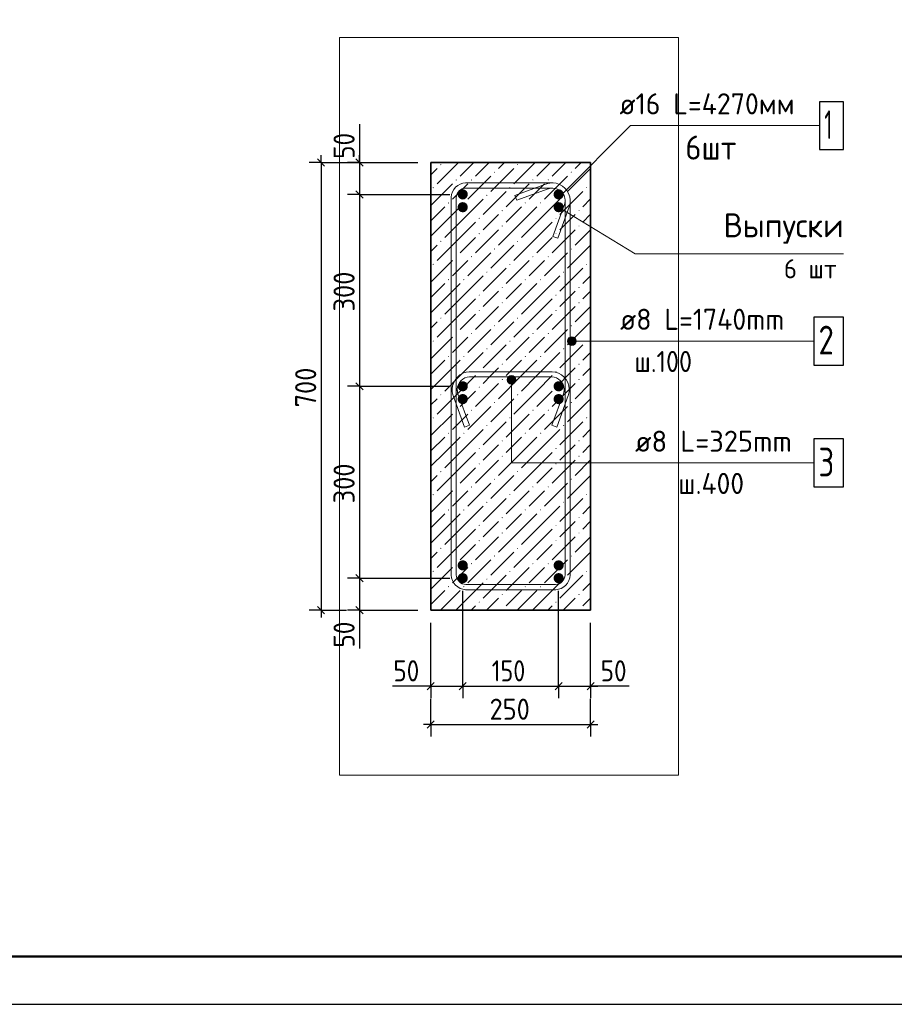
# Model space of a CAD drawing. Header units: millimetres. Extents: x 0 to 50400, y 0 to 35640.
# Tile 4 of 11: x 15308 to 26247, y 0 to 12315. Entities that reach past the tile are written whole.
import ezdxf

# ---------------------------------------------------------------- set-up
doc = ezdxf.new("R2010")
doc.units = ezdxf.units.MM
doc.linetypes.add('______2', pattern=[324, 240, -84])
for name, color, linetype, lineweight in [('Standard', 7, 'Continuous', 25), ('Выпуски арматуры Г-обр.', 52, 'Continuous', 25), ('ЖБ Пилон', 7, 'Continuous', 35), ('Позиционная метка диаметр_ шаг', 7, 'Continuous', 13), ('Позиционная метка линия выноска', 7, 'Continuous', 13)]:
    doc.layers.add(name, color=color, linetype=linetype, lineweight=lineweight)
doc.layers.add('Размерная выноска', color=7, linetype='Continuous')
doc.layers.add('Стена фоновая арматура Х1', color=7, linetype='______2', true_color=0xa0a0a0)
doc.layers.add('Стена Хомут', color=7, linetype='______2', true_color=0xa0a0a0)
doc.styles.add('ISOCPEUR', font='txt')

msp = doc.modelspace()

# ---------------------------------------------------------------- hatches: boundary and pattern name
at = {"layer": 'Выпуски арматуры Г-обр.', "linetype": 'Continuous', "lineweight": 13, "transparency": 33554687}
for points in [[(20913, 9970), (20908, 9995), (20895, 10016), (20874, 10029), (20849, 10034), (20825, 10029), (20804, 10016), (20790, 9995), (20785, 9970), (20790, 9946), (20804, 9925), (20825, 9911), (20849, 9906), (20874, 9911), (20895, 9925), (20908, 9946)], [(22113, 9970), (22108, 9995), (22095, 10016), (22074, 10029), (22049, 10034), (22025, 10029), (22004, 10016), (21990, 9995), (21985, 9970), (21990, 9946), (22004, 9925), (22025, 9911), (22049, 9906), (22074, 9911), (22095, 9925), (22108, 9946)], [(20913, 7570), (20908, 7595), (20895, 7616), (20874, 7629), (20849, 7634), (20825, 7629), (20804, 7616), (20790, 7595), (20785, 7570), (20790, 7546), (20804, 7525), (20825, 7511), (20849, 7506), (20874, 7511), (20895, 7525), (20908, 7546)], [(22113, 7570), (22108, 7595), (22095, 7616), (22074, 7629), (22049, 7634), (22025, 7629), (22004, 7616), (21990, 7595), (21985, 7570), (21990, 7546), (22004, 7525), (22025, 7511), (22049, 7506), (22074, 7511), (22095, 7525), (22108, 7546)], [(20913, 5490), (20908, 5515), (20895, 5536), (20874, 5549), (20849, 5554), (20825, 5549), (20804, 5536), (20790, 5515), (20785, 5490), (20790, 5466), (20804, 5445), (20825, 5431), (20849, 5426), (20874, 5431), (20895, 5445), (20908, 5466)], [(22113, 5490), (22108, 5515), (22095, 5536), (22074, 5549), (22049, 5554), (22025, 5549), (22004, 5536), (21990, 5515), (21985, 5490), (21990, 5466), (22004, 5445), (22025, 5431), (22049, 5426), (22074, 5431), (22095, 5445), (22108, 5466)]]:
    msp.add_hatch(color=7, dxfattribs=at).paths.add_polyline_path(points)
at = {"layer": 'ЖБ Пилон', "linetype": 'Continuous', "lineweight": 18, "transparency": 33554687}
for points in [[(20576, 10495), (20568, 10503), (20576, 10511), (20583, 10503)], [(21536, 10495), (21528, 10503), (21536, 10511), (21543, 10503)], [(21248, 10399), (21240, 10407), (21248, 10415), (21255, 10407)], [(22208, 10399), (22200, 10407), (22208, 10415), (22215, 10407)], [(20480, 10207), (20472, 10215), (20480, 10223), (20487, 10215)], [(20768, 10303), (20760, 10311), (20768, 10319), (20775, 10311)], [(20960, 10303), (20952, 10311), (20960, 10319), (20967, 10311)], [(21440, 10207), (21432, 10215), (21440, 10223), (21447, 10215)], [(21728, 10303), (21720, 10311), (21728, 10319), (21735, 10311)], [(21920, 10303), (21912, 10311), (21920, 10319), (21927, 10311)], [(22400, 10207), (22392, 10215), (22400, 10223), (22407, 10215)], [(21152, 10111), (21144, 10119), (21152, 10127), (21159, 10119)], [(22112, 10111), (22104, 10119), (22112, 10127), (22119, 10119)], [(20672, 10015), (20664, 10023), (20672, 10031), (20679, 10023)], [(20864, 10015), (20856, 10023), (20864, 10031), (20871, 10023)], [(21632, 10015), (21624, 10023), (21632, 10031), (21639, 10023)], [(21824, 10015), (21816, 10023), (21824, 10031), (21831, 10023)], [(21344, 9919), (21336, 9927), (21344, 9935), (21351, 9927)], [(22304, 9919), (22296, 9927), (22304, 9935), (22311, 9927)], [(21056, 9823), (21048, 9831), (21056, 9839), (21063, 9831)], [(21344, 9727), (21336, 9735), (21344, 9743), (21351, 9735)], [(22016, 9823), (22008, 9831), (22016, 9839), (22023, 9831)], [(22304, 9727), (22296, 9735), (22304, 9743), (22311, 9735)], [(21056, 9631), (21048, 9639), (21056, 9647), (21063, 9639)], [(22016, 9631), (22008, 9639), (22016, 9647), (22023, 9639)], [(20576, 9535), (20568, 9543), (20576, 9551), (20583, 9543)], [(21536, 9535), (21528, 9543), (21536, 9551), (21543, 9543)], [(21248, 9439), (21240, 9447), (21248, 9455), (21255, 9447)], [(22208, 9439), (22200, 9447), (22208, 9455), (22215, 9447)], [(20480, 9247), (20472, 9255), (20480, 9263), (20487, 9255)], [(20768, 9343), (20760, 9351), (20768, 9359), (20775, 9351)], [(20960, 9343), (20952, 9351), (20960, 9359), (20967, 9351)], [(21440, 9247), (21432, 9255), (21440, 9263), (21447, 9255)], [(21728, 9343), (21720, 9351), (21728, 9359), (21735, 9351)], [(21920, 9343), (21912, 9351), (21920, 9359), (21927, 9351)], [(22400, 9247), (22392, 9255), (22400, 9263), (22407, 9255)], [(21152, 9151), (21144, 9159), (21152, 9167), (21159, 9159)], [(22112, 9151), (22104, 9159), (22112, 9167), (22119, 9159)], [(20672, 9055), (20664, 9063), (20672, 9071), (20679, 9063)], [(20864, 9055), (20856, 9063), (20864, 9071), (20871, 9063)], [(21632, 9055), (21624, 9063), (21632, 9071), (21639, 9063)], [(21824, 9055), (21816, 9063), (21824, 9071), (21831, 9063)], [(21056, 8863), (21048, 8871), (21056, 8879), (21063, 8871)], [(21344, 8959), (21336, 8967), (21344, 8975), (21351, 8967)], [(22016, 8863), (22008, 8871), (22016, 8879), (22023, 8871)], [(22304, 8959), (22296, 8967), (22304, 8975), (22311, 8967)], [(21344, 8767), (21336, 8775), (21344, 8783), (21351, 8775)], [(22304, 8767), (22296, 8775), (22304, 8783), (22311, 8775)], [(21056, 8671), (21048, 8679), (21056, 8687), (21063, 8679)], [(22016, 8671), (22008, 8679), (22016, 8687), (22023, 8679)], [(20576, 8575), (20568, 8583), (20576, 8591), (20583, 8583)], [(21536, 8575), (21528, 8583), (21536, 8591), (21543, 8583)], [(20768, 8383), (20760, 8391), (20768, 8399), (20775, 8391)], [(20960, 8383), (20952, 8391), (20960, 8399), (20967, 8391)], [(21248, 8479), (21240, 8487), (21248, 8495), (21255, 8487)], [(21728, 8383), (21720, 8391), (21728, 8399), (21735, 8391)], [(21920, 8383), (21912, 8391), (21920, 8399), (21927, 8391)], [(22208, 8479), (22200, 8487), (22208, 8495), (22215, 8487)], [(20480, 8287), (20472, 8295), (20480, 8303), (20487, 8295)], [(21440, 8287), (21432, 8295), (21440, 8303), (21447, 8295)], [(22400, 8287), (22392, 8295), (22400, 8303), (22407, 8295)], [(21152, 8191), (21144, 8199), (21152, 8207), (21159, 8199)], [(22112, 8191), (22104, 8199), (22112, 8207), (22119, 8199)], [(20672, 8095), (20664, 8103), (20672, 8111), (20679, 8103)], [(20864, 8095), (20856, 8103), (20864, 8111), (20871, 8103)], [(21344, 7999), (21336, 8007), (21344, 8015), (21351, 8007)], [(21632, 8095), (21624, 8103), (21632, 8111), (21639, 8103)], [(21824, 8095), (21816, 8103), (21824, 8111), (21831, 8103)], [(22304, 7999), (22296, 8007), (22304, 8015), (22311, 8007)], [(21056, 7903), (21048, 7911), (21056, 7919), (21063, 7911)], [(22016, 7903), (22008, 7911), (22016, 7919), (22023, 7911)], [(21344, 7807), (21336, 7815), (21344, 7823), (21351, 7815)], [(22304, 7807), (22296, 7815), (22304, 7823), (22311, 7815)], [(21056, 7711), (21048, 7719), (21056, 7727), (21063, 7719)], [(22016, 7711), (22008, 7719), (22016, 7727), (22023, 7719)], [(20576, 7615), (20568, 7623), (20576, 7631), (20583, 7623)], [(21248, 7519), (21240, 7527), (21248, 7535), (21255, 7527)], [(21536, 7615), (21528, 7623), (21536, 7631), (21543, 7623)], [(22208, 7519), (22200, 7527), (22208, 7535), (22215, 7527)], [(20768, 7423), (20760, 7431), (20768, 7439), (20775, 7431)], [(20960, 7423), (20952, 7431), (20960, 7439), (20967, 7431)], [(21728, 7423), (21720, 7431), (21728, 7439), (21735, 7431)], [(21920, 7423), (21912, 7431), (21920, 7439), (21927, 7431)], [(20480, 7327), (20472, 7335), (20480, 7343), (20487, 7335)], [(21440, 7327), (21432, 7335), (21440, 7343), (21447, 7335)], [(22400, 7327), (22392, 7335), (22400, 7343), (22407, 7335)], [(20672, 7135), (20664, 7143), (20672, 7151), (20679, 7143)], [(20864, 7135), (20856, 7143), (20864, 7151), (20871, 7143)], [(21152, 7231), (21144, 7239), (21152, 7247), (21159, 7239)], [(21632, 7135), (21624, 7143), (21632, 7151), (21639, 7143)], [(21824, 7135), (21816, 7143), (21824, 7151), (21831, 7143)], [(22112, 7231), (22104, 7239), (22112, 7247), (22119, 7239)], [(21344, 7039), (21336, 7047), (21344, 7055), (21351, 7047)], [(22304, 7039), (22296, 7047), (22304, 7055), (22311, 7047)], [(21056, 6943), (21048, 6951), (21056, 6959), (21063, 6951)], [(22016, 6943), (22008, 6951), (22016, 6959), (22023, 6951)], [(21344, 6847), (21336, 6855), (21344, 6863), (21351, 6855)], [(22304, 6847), (22296, 6855), (22304, 6863), (22311, 6855)], [(20576, 6655), (20568, 6663), (20576, 6671), (20583, 6663)], [(21056, 6751), (21048, 6759), (21056, 6767), (21063, 6759)], [(21536, 6655), (21528, 6663), (21536, 6671), (21543, 6663)], [(22016, 6751), (22008, 6759), (22016, 6767), (22023, 6759)], [(21248, 6559), (21240, 6567), (21248, 6575), (21255, 6567)], [(22208, 6559), (22200, 6567), (22208, 6575), (22215, 6567)], [(20768, 6463), (20760, 6471), (20768, 6479), (20775, 6471)], [(20960, 6463), (20952, 6471), (20960, 6479), (20967, 6471)], [(21728, 6463), (21720, 6471), (21728, 6479), (21735, 6471)], [(21920, 6463), (21912, 6471), (21920, 6479), (21927, 6471)], [(20480, 6367), (20472, 6375), (20480, 6383), (20487, 6375)], [(21152, 6271), (21144, 6279), (21152, 6287), (21159, 6279)], [(21440, 6367), (21432, 6375), (21440, 6383), (21447, 6375)], [(22112, 6271), (22104, 6279), (22112, 6287), (22119, 6279)], [(22400, 6367), (22392, 6375), (22400, 6383), (22407, 6375)], [(20672, 6175), (20664, 6183), (20672, 6191), (20679, 6183)], [(20864, 6175), (20856, 6183), (20864, 6191), (20871, 6183)], [(21632, 6175), (21624, 6183), (21632, 6191), (21639, 6183)], [(21824, 6175), (21816, 6183), (21824, 6191), (21831, 6183)], [(21344, 6079), (21336, 6087), (21344, 6095), (21351, 6087)], [(22304, 6079), (22296, 6087), (22304, 6095), (22311, 6087)], [(21056, 5983), (21048, 5991), (21056, 5999), (21063, 5991)], [(22016, 5983), (22008, 5991), (22016, 5999), (22023, 5991)], [(21056, 5791), (21048, 5799), (21056, 5807), (21063, 5799)], [(21344, 5887), (21336, 5895), (21344, 5903), (21351, 5895)], [(22016, 5791), (22008, 5799), (22016, 5807), (22023, 5799)], [(22304, 5887), (22296, 5895), (22304, 5903), (22311, 5895)], [(20576, 5695), (20568, 5703), (20576, 5711), (20583, 5703)], [(21536, 5695), (21528, 5703), (21536, 5711), (21543, 5703)], [(21248, 5599), (21240, 5607), (21248, 5615), (21255, 5607)], [(22208, 5599), (22200, 5607), (22208, 5615), (22215, 5607)], [(20480, 5407), (20472, 5415), (20480, 5423), (20487, 5415)], [(20768, 5503), (20760, 5511), (20768, 5519), (20775, 5511)], [(20960, 5503), (20952, 5511), (20960, 5519), (20967, 5511)], [(21440, 5407), (21432, 5415), (21440, 5423), (21447, 5415)], [(21728, 5503), (21720, 5511), (21728, 5519), (21735, 5511)], [(21920, 5503), (21912, 5511), (21920, 5519), (21927, 5511)], [(22400, 5407), (22392, 5415), (22400, 5423), (22407, 5415)], [(21152, 5311), (21144, 5319), (21152, 5327), (21159, 5319)], [(22112, 5311), (22104, 5319), (22112, 5327), (22119, 5319)], [(20672, 5215), (20664, 5223), (20672, 5231), (20679, 5223)], [(20864, 5215), (20856, 5223), (20864, 5231), (20871, 5223)], [(21632, 5215), (21624, 5223), (21632, 5231), (21639, 5223)], [(21824, 5215), (21816, 5223), (21824, 5231), (21831, 5223)], [(21344, 5119), (21336, 5127), (21344, 5135), (21351, 5127)], [(22304, 5119), (22296, 5127), (22304, 5135), (22311, 5127)], [(21056, 5023), (21048, 5031), (21056, 5039), (21063, 5031)], [(21340, 4930), (21336, 4935), (21344, 4943), (21351, 4935), (21347, 4930)], [(22016, 5023), (22008, 5031), (22016, 5039), (22023, 5031)], [(22300, 4930), (22296, 4935), (22304, 4943), (22311, 4935), (22307, 4930)]]:
    msp.add_hatch(color=7, dxfattribs=at).paths.add_polyline_path(points, flags=16)
at = {"layer": 'Позиционная метка линия выноска', "linetype": 'Continuous', "lineweight": 13, "transparency": 33554687}
for points in [[(22166, 8269), (22166, 8323), (22159, 8296)], [(22166, 8323), (22186, 8249), (22186, 8342)], [(22166, 8323), (22166, 8269), (22186, 8249)], [(22186, 8342), (22213, 8242), (22213, 8350)], [(22186, 8342), (22186, 8249), (22213, 8242)], [(22213, 8350), (22213, 8242), (22240, 8249)], [(22213, 8350), (22240, 8249), (22240, 8342)], [(22240, 8342), (22240, 8249), (22259, 8269)], [(22240, 8342), (22259, 8269), (22259, 8323)], [(22259, 8323), (22259, 8269), (22267, 8296)], [(21504, 7838), (21411, 7838), (21404, 7811)], [(21504, 7838), (21404, 7811), (21512, 7811)], [(21512, 7811), (21404, 7811), (21411, 7784)], [(21485, 7857), (21431, 7857), (21411, 7838)], [(21485, 7857), (21411, 7838), (21504, 7838)], [(21512, 7811), (21411, 7784), (21504, 7784)], [(21504, 7784), (21411, 7784), (21431, 7764)], [(21431, 7857), (21485, 7857), (21458, 7865)], [(21504, 7784), (21431, 7764), (21485, 7764)], [(21485, 7764), (21431, 7764), (21458, 7757)]]:
    msp.add_hatch(color=7, dxfattribs=at).paths.add_polyline_path(points)
at = {"layer": 'Стена фоновая арматура Х1', "linetype": 'Continuous', "lineweight": 18, "transparency": 33554687}
for points in [[(20913, 10130), (20908, 10155), (20895, 10176), (20874, 10189), (20849, 10194), (20825, 10189), (20804, 10176), (20790, 10155), (20785, 10130), (20790, 10106), (20804, 10085), (20825, 10071), (20849, 10066), (20874, 10071), (20895, 10085), (20908, 10106)], [(22113, 10130), (22108, 10155), (22095, 10176), (22074, 10189), (22049, 10194), (22025, 10189), (22004, 10176), (21990, 10155), (21985, 10130), (21990, 10106), (22004, 10085), (22025, 10071), (22049, 10066), (22074, 10071), (22095, 10085), (22108, 10106)], [(20913, 7730), (20908, 7755), (20895, 7776), (20874, 7789), (20849, 7794), (20825, 7789), (20804, 7776), (20790, 7755), (20785, 7730), (20790, 7706), (20804, 7685), (20825, 7671), (20849, 7666), (20874, 7671), (20895, 7685), (20908, 7706)], [(22113, 7730), (22108, 7755), (22095, 7776), (22074, 7789), (22049, 7794), (22025, 7789), (22004, 7776), (21990, 7755), (21985, 7730), (21990, 7706), (22004, 7685), (22025, 7671), (22049, 7666), (22074, 7671), (22095, 7685), (22108, 7706)], [(20913, 5330), (20908, 5355), (20895, 5376), (20874, 5389), (20849, 5394), (20825, 5389), (20804, 5376), (20790, 5355), (20785, 5330), (20790, 5306), (20804, 5285), (20825, 5271), (20849, 5266), (20874, 5271), (20895, 5285), (20908, 5306)], [(22113, 5330), (22108, 5355), (22095, 5376), (22074, 5389), (22049, 5394), (22025, 5389), (22004, 5376), (21990, 5355), (21985, 5330), (21990, 5306), (22004, 5285), (22025, 5271), (22049, 5266), (22074, 5271), (22095, 5285), (22108, 5306)]]:
    msp.add_hatch(color=7, dxfattribs=at).paths.add_polyline_path(points)

# ---------------------------------------------------------------- linework, layer by layer
at = {"layer": 'Standard', "color": 7, "linetype": 'Continuous', "lineweight": -3, "transparency": 33554687}
for p, q in [((19077, 10530), (19077, 10620)), ((19557, 10530), (19557, 10620)), ((19077, 10530), (18927, 10530)), ((19077, 10530), (19227, 10530)), ((19077, 10530), (20289, 10530)), ((19557, 10530), (19407, 10530)), ((19557, 10530), (19707, 10530)), ((19557, 10530), (20289, 10530)), ((19557, 10130), (19407, 10130)), ((19557, 10130), (19707, 10130)), ((19557, 10130), (20689, 10130)), ((19557, 10130), (19557, 7730)), ((19557, 7730), (19407, 7730)), ((19557, 7730), (19707, 7730)), ((19557, 7730), (20689, 7730)), ((19557, 7730), (19557, 5330)), ((19557, 5330), (19407, 5330)), ((19557, 5330), (19707, 5330)), ((19557, 5330), (20689, 5330)), ((19557, 5330), (19557, 4930)), ((19077, 4930), (18927, 4930)), ((19077, 4930), (19227, 4930)), ((19077, 4930), (19397, 4930)), ((19077, 4930), (19077, 4840)), ((19557, 4930), (19407, 4930)), ((19557, 4930), (19707, 4930)), ((19557, 4930), (20289, 4930)), ((19557, 4930), (19557, 4840)), ((20449, 3979), (20449, 4129)), ((20849, 3979), (20849, 4129)), ((22049, 3979), (22049, 4129)), ((22449, 3979), (22449, 4129)), ((20449, 3979), (20359, 3979)), ((20449, 3979), (20449, 3829)), ((20449, 3979), (20849, 3979)), ((20849, 3979), (20849, 3829)), ((20849, 3979), (22049, 3979)), ((22049, 3979), (22049, 3829)), ((22049, 3979), (22449, 3979)), ((22449, 3979), (22449, 3829)), ((22449, 3979), (22539, 3979)), ((20449, 3499), (20449, 3819)), ((22449, 3499), (22449, 3819)), ((20449, 3499), (20449, 3649)), ((22449, 3499), (22449, 3649)), ((20449, 3499), (20359, 3499)), ((20449, 3499), (20449, 3349)), ((20449, 3499), (22449, 3499)), ((22449, 3499), (22449, 3349)), ((22449, 3499), (22539, 3499))]:
    msp.add_line(p, q, dxfattribs=at)
at = {"layer": 'Standard', "color": 7, "linetype": 'Continuous', "lineweight": 25, "transparency": 33554687}
for p, q in [((19032, 10575), (19122, 10485)), ((19512, 10575), (19602, 10485)), ((19512, 10175), (19602, 10085)), ((19512, 7775), (19602, 7685)), ((19512, 5375), (19602, 5285)), ((19032, 4975), (19122, 4885)), ((19512, 4975), (19602, 4885)), ((20404, 3934), (20494, 4024)), ((20804, 3934), (20894, 4024)), ((22004, 3934), (22094, 4024)), ((22404, 3934), (22494, 4024)), ((20404, 3454), (20494, 3544)), ((22404, 3454), (22494, 3544))]:
    msp.add_line(p, q, dxfattribs=at)
msp.add_lwpolyline([(0, 0), (50400, 0), (50400, 35640), (0, 35640), (0, 0)], close=True, dxfattribs=at)
at = {"layer": 'Standard', "color": 7, "linetype": 'Continuous', "lineweight": 50, "transparency": 33554687}
msp.add_lwpolyline([(2400, 35040), (49800, 35040), (49800, 600), (2400, 600), (2400, 35040)], close=True, dxfattribs=at)
at = {"layer": 'Standard', "color": 254, "linetype": 'Continuous', "lineweight": 18, "true_color": 0xc4c4ff, "transparency": 33554687}
msp.add_lwpolyline([(23548, 2866), (23548, 12092), (19308, 12092), (19308, 2866), (23548, 2866)], dxfattribs=at)
at = {"layer": 'Standard', "color": 7, "linetype": 'Continuous', "lineweight": -3, "transparency": 33554687}
for points in [[(19077, 10530), (19077, 7377), (19077, 7377), (19077, 4930)], [(19557, 10530), (19557, 10481), (19557, 10481), (19557, 10130)], [(20849, 3979), (20849, 4000), (20849, 4000), (20849, 4000), (20849, 4000), (20849, 4943), (20849, 4943), (20849, 5170)], [(22049, 3979), (22049, 4000), (22049, 4000), (22049, 5170)], [(20449, 3979), (20449, 4000), (20449, 4000), (20449, 4000), (20449, 4000), (20449, 4527), (20449, 4527), (20449, 4770)], [(22449, 3979), (22449, 4000), (22449, 4000), (22449, 4770)]]:
    msp.add_lwpolyline(points, dxfattribs=at)
at = {"layer": 'Standard', "color": 7, "linetype": 'Continuous', "lineweight": 13, "transparency": 33554687}
msp.add_lwpolyline([(22049, 9970), (23008, 9386), (25611, 9386)], dxfattribs=at)
at = {"layer": 'ЖБ Пилон', "color": 7, "linetype": 'Continuous', "lineweight": 35, "transparency": 33554687}
for p, q in [((20449, 10530), (20449, 4930)), ((22449, 10530), (20449, 10530)), ((22449, 4930), (22449, 10530)), ((20449, 4930), (22449, 4930))]:
    msp.add_line(p, q, dxfattribs=at)
at = {"layer": 'ЖБ Пилон', "color": 9, "linetype": 'Continuous', "lineweight": 18, "true_color": 0xc7c7c7, "transparency": 33554687}
for p, q in [((20795, 10530), (20528, 10263)), ((20816, 10359), (20987, 10530)), ((21008, 10359), (21179, 10530)), ((21371, 10530), (21296, 10455)), ((21755, 10530), (21488, 10263)), ((21776, 10359), (21947, 10530)), ((21968, 10359), (22139, 10530)), ((22331, 10530), (22256, 10455)), ((20449, 10377), (20528, 10455)), ((20912, 10071), (21200, 10359)), ((21200, 10167), (21488, 10455)), ((21872, 10071), (22160, 10359)), ((22160, 10167), (22448, 10455)), ((20449, 9993), (20720, 10263)), ((20912, 10263), (20816, 10167)), ((21392, 9975), (21680, 10263)), ((21872, 10263), (21776, 10167)), ((22449, 10265), (22448, 10263)), ((20816, 10167), (20720, 10071)), ((21104, 9879), (21392, 10167)), ((21776, 10167), (21680, 10071)), ((22064, 9879), (22352, 10167)), ((20816, 9783), (21104, 10071)), ((21776, 9783), (22064, 10071)), ((22352, 9975), (22449, 10073)), ((20449, 9801), (20624, 9975)), ((20624, 9783), (20816, 9975)), ((21296, 9879), (21200, 9783)), ((21392, 9783), (21584, 9975)), ((21584, 9783), (21776, 9975)), ((22256, 9879), (22160, 9783)), ((22352, 9783), (22449, 9881)), ((20624, 9783), (20449, 9609)), ((20624, 9591), (20816, 9783)), ((20816, 9591), (21008, 9783)), ((21200, 9783), (21104, 9687)), ((21584, 9783), (21296, 9495)), ((21584, 9591), (21776, 9783)), ((21776, 9591), (21968, 9783)), ((22160, 9783), (22064, 9687)), ((21008, 9399), (21296, 9687)), ((21968, 9399), (22256, 9687)), ((22449, 9689), (22256, 9495)), ((20449, 9417), (20528, 9495)), ((20816, 9591), (20528, 9303)), ((20816, 9399), (21008, 9591)), ((21200, 9207), (21488, 9495)), ((21776, 9591), (21488, 9303)), ((21776, 9399), (21968, 9591)), ((22160, 9207), (22448, 9495)), ((20912, 9111), (21200, 9399)), ((21872, 9111), (22160, 9399)), ((20449, 9033), (20720, 9303)), ((20912, 9303), (20816, 9207)), ((21392, 9015), (21680, 9303)), ((21872, 9303), (21776, 9207)), ((22449, 9305), (22448, 9303)), ((20816, 9207), (20720, 9111)), ((21104, 8919), (21392, 9207)), ((21776, 9207), (21680, 9111)), ((22064, 8919), (22352, 9207)), ((20449, 8841), (20624, 9015)), ((20624, 8823), (20816, 9015)), ((20816, 8823), (21104, 9111)), ((21392, 8823), (21584, 9015)), ((21584, 8823), (21776, 9015)), ((21776, 8823), (22064, 9111)), ((22352, 9015), (22449, 9113)), ((21296, 8919), (21200, 8823)), ((22256, 8919), (22160, 8823)), ((22352, 8823), (22449, 8921)), ((20624, 8823), (20449, 8649)), ((20624, 8631), (20816, 8823)), ((20816, 8631), (21008, 8823)), ((21200, 8823), (21104, 8727)), ((21584, 8823), (21296, 8535)), ((21584, 8631), (21776, 8823)), ((21776, 8631), (21968, 8823)), ((22160, 8823), (22064, 8727)), ((20816, 8631), (20528, 8343)), ((20816, 8439), (21008, 8631)), ((21008, 8439), (21296, 8727)), ((21776, 8631), (21488, 8343)), ((21776, 8439), (21968, 8631)), ((21968, 8439), (22256, 8727)), ((22449, 8729), (22256, 8535)), ((20449, 8457), (20528, 8535)), ((21200, 8247), (21488, 8535)), ((22160, 8247), (22448, 8535)), ((20912, 8151), (21200, 8439)), ((21872, 8151), (22160, 8439)), ((20449, 8073), (20720, 8343)), ((20912, 8343), (20816, 8247)), ((21392, 8055), (21680, 8343)), ((21872, 8343), (21776, 8247)), ((22449, 8345), (22448, 8343)), ((20816, 8247), (20720, 8151)), ((20816, 7863), (21104, 8151)), ((21104, 7959), (21392, 8247)), ((21776, 8247), (21680, 8151)), ((21776, 7863), (22064, 8151)), ((22064, 7959), (22352, 8247)), ((22352, 8055), (22449, 8153)), ((20449, 7881), (20624, 8055)), ((20624, 7863), (20816, 8055)), ((21392, 7863), (21584, 8055)), ((21584, 7863), (21776, 8055)), ((21296, 7959), (21200, 7863)), ((22256, 7959), (22160, 7863)), ((22352, 7863), (22449, 7961)), ((20624, 7863), (20449, 7689)), ((20624, 7671), (20816, 7863)), ((20816, 7671), (21008, 7863)), ((21008, 7479), (21296, 7767)), ((21200, 7863), (21104, 7767)), ((21584, 7863), (21296, 7575)), ((21584, 7671), (21776, 7863)), ((21776, 7671), (21968, 7863)), ((21968, 7479), (22256, 7767)), ((22160, 7863), (22064, 7767)), ((22449, 7769), (22256, 7575)), ((20816, 7671), (20528, 7383)), ((20816, 7479), (21008, 7671)), ((21776, 7671), (21488, 7383)), ((21776, 7479), (21968, 7671)), ((20449, 7497), (20528, 7575)), ((21200, 7287), (21488, 7575)), ((22160, 7287), (22448, 7575)), ((20912, 7191), (21200, 7479)), ((21872, 7191), (22160, 7479)), ((20449, 7113), (20720, 7383)), ((20816, 7287), (20720, 7191)), ((20912, 7383), (20816, 7287)), ((21104, 6999), (21392, 7287)), ((21392, 7095), (21680, 7383)), ((21776, 7287), (21680, 7191)), ((21872, 7383), (21776, 7287)), ((22064, 6999), (22352, 7287)), ((22449, 7385), (22448, 7383)), ((20816, 6903), (21104, 7191)), ((21776, 6903), (22064, 7191)), ((22352, 7095), (22449, 7193)), ((20449, 6921), (20624, 7095)), ((20624, 6903), (20816, 7095)), ((21392, 6903), (21584, 7095)), ((21584, 6903), (21776, 7095)), ((20624, 6903), (20449, 6729)), ((20624, 6711), (20816, 6903)), ((20816, 6711), (21008, 6903)), ((21200, 6903), (21104, 6807)), ((21296, 6999), (21200, 6903)), ((21584, 6903), (21296, 6615)), ((21584, 6711), (21776, 6903)), ((21776, 6711), (21968, 6903)), ((22160, 6903), (22064, 6807)), ((22256, 6999), (22160, 6903)), ((22352, 6903), (22449, 7001)), ((21008, 6519), (21296, 6807)), ((21968, 6519), (22256, 6807)), ((22449, 6809), (22256, 6615)), ((20816, 6711), (20528, 6423)), ((20816, 6519), (21008, 6711)), ((21776, 6711), (21488, 6423)), ((21776, 6519), (21968, 6711)), ((20449, 6537), (20528, 6615)), ((21200, 6327), (21488, 6615)), ((22160, 6327), (22448, 6615)), ((20449, 6153), (20720, 6423)), ((20912, 6423), (20816, 6327)), ((20912, 6231), (21200, 6519)), ((21392, 6135), (21680, 6423)), ((21872, 6423), (21776, 6327)), ((21872, 6231), (22160, 6519)), ((22449, 6425), (22448, 6423)), ((20816, 6327), (20720, 6231)), ((21104, 6039), (21392, 6327)), ((21776, 6327), (21680, 6231)), ((22064, 6039), (22352, 6327)), ((20816, 5943), (21104, 6231)), ((21776, 5943), (22064, 6231)), ((22352, 6135), (22449, 6233)), ((20449, 5961), (20624, 6135)), ((20624, 5943), (20816, 6135)), ((21296, 6039), (21200, 5943)), ((21392, 5943), (21584, 6135)), ((21584, 5943), (21776, 6135)), ((22256, 6039), (22160, 5943)), ((22352, 5943), (22449, 6041)), ((20624, 5943), (20449, 5769)), ((20624, 5751), (20816, 5943)), ((20816, 5751), (21008, 5943)), ((21200, 5943), (21104, 5847)), ((21584, 5943), (21296, 5655)), ((21584, 5751), (21776, 5943)), ((21776, 5751), (21968, 5943)), ((22160, 5943), (22064, 5847)), ((21008, 5559), (21296, 5847)), ((21968, 5559), (22256, 5847)), ((22449, 5849), (22256, 5655)), ((20816, 5751), (20528, 5463)), ((20816, 5559), (21008, 5751)), ((21776, 5751), (21488, 5463)), ((21776, 5559), (21968, 5751)), ((20449, 5577), (20528, 5655)), ((20912, 5271), (21200, 5559)), ((21200, 5367), (21488, 5655)), ((21872, 5271), (22160, 5559)), ((22160, 5367), (22448, 5655)), ((20449, 5193), (20720, 5463)), ((20912, 5463), (20816, 5367)), ((21392, 5175), (21680, 5463)), ((21872, 5463), (21776, 5367)), ((22449, 5465), (22448, 5463)), ((20816, 5367), (20720, 5271)), ((21104, 5079), (21392, 5367)), ((21776, 5367), (21680, 5271)), ((22064, 5079), (22352, 5367)), ((20449, 5001), (20624, 5175)), ((20624, 4983), (20816, 5175)), ((20816, 4983), (21104, 5271)), ((21392, 4983), (21584, 5175)), ((21584, 4983), (21776, 5175)), ((21776, 4983), (22064, 5271)), ((22352, 5175), (22449, 5273)), ((21296, 5079), (21200, 4983)), ((22256, 5079), (22160, 4983)), ((22352, 4983), (22449, 5081)), ((20624, 4983), (20571, 4930)), ((20763, 4930), (20816, 4983)), ((20955, 4930), (21008, 4983)), ((21200, 4983), (21147, 4930)), ((21584, 4983), (21531, 4930)), ((21723, 4930), (21776, 4983)), ((21915, 4930), (21968, 4983)), ((22160, 4983), (22107, 4930))]:
    msp.add_line(p, q, dxfattribs=at)
at = {"layer": 'Позиционная метка линия выноска', "color": 7, "linetype": 'Continuous', "lineweight": 13, "transparency": 33554687}
for p, q in [((22101, 10141), (22949, 10990)), ((22949, 10990), (25311, 10990)), ((22159, 8296), (22159, 8296)), ((22213, 8350), (22213, 8350)), ((22213, 8296), (25239, 8296)), ((22267, 8296), (22267, 8296)), ((22213, 8242), (22213, 8242)), ((21404, 7811), (21404, 7811)), ((21458, 7865), (21458, 7865)), ((21512, 7811), (21512, 7811)), ((21458, 7757), (21458, 7757))]:
    msp.add_line(p, q, dxfattribs=at)
msp.add_lwpolyline([(21458, 7811), (21458, 6771), (25239, 6771)], dxfattribs=at)
for centre in [(22213, 8296), (21458, 7811)]:
    msp.add_circle(centre, 54, dxfattribs=at)
at = {"layer": 'Размерная выноска', "color": 7, "linetype": 'Continuous', "lineweight": -3, "transparency": 33554687}
for p, q in [((19557, 11010), (19557, 10530)), ((19557, 4930), (19557, 4450)), ((20449, 3979), (19969, 3979)), ((22929, 3979), (22449, 3979))]:
    msp.add_line(p, q, dxfattribs=at)
at = {"layer": 'Стена фоновая арматура Х1', "color": 7, "linetype": 'Continuous', "lineweight": 25, "transparency": 33554687}
msp.add_lwpolyline([(25311, 10690), (25611, 10690), (25611, 11290), (25311, 11290), (25311, 10690)], dxfattribs=at)
at = {"layer": 'Стена Хомут', "color": 36, "linetype": 'Continuous', "lineweight": 13, "true_color": 0x6e3c1e, "transparency": 33554687}
for points in [[(21977, 9605), (22120, 9997), (22122, 10003), (22124, 10010), (22126, 10016), (22127, 10022), (22128, 10029), (22129, 10036), (22129, 10042), (22129, 10049), (22129, 10056), (22125, 10085), (22116, 10115), (22101, 10141), (22082, 10163), (22060, 10182), (22034, 10197), (22004, 10206), (21975, 10210), (20889, 10210), (20867, 10207), (20844, 10200), (20823, 10188), (20806, 10174), (20792, 10157), (20780, 10136), (20772, 10113), (20769, 10090), (20769, 5370), (20772, 5348), (20780, 5325), (20792, 5304), (20806, 5287), (20823, 5273), (20844, 5261), (20867, 5253), (20889, 5250), (22009, 5250), (22032, 5253), (22055, 5261), (22076, 5273), (22093, 5287), (22107, 5304), (22119, 5325), (22126, 5348), (22129, 5370), (22129, 10056), (22125, 10085), (22116, 10115), (22101, 10141), (22082, 10163), (22060, 10182), (22034, 10197), (22004, 10206), (21975, 10210), (21968, 10210), (21961, 10210), (21955, 10210), (21948, 10209), (21941, 10208), (21935, 10207), (21929, 10205), (21922, 10203), (21916, 10201), (21524, 10058), (21502, 10118), (21895, 10262), (21903, 10264), (21912, 10267), (21921, 10269), (21930, 10271), (21939, 10272), (21949, 10273), (21958, 10274), (21967, 10274), (21980, 10274), (22019, 10269), (22060, 10255), (22097, 10234), (22128, 10209), (22153, 10178), (22174, 10141), (22188, 10100), (22193, 10061), (22193, 5366), (22189, 5333), (22177, 5299), (22160, 5267), (22138, 5241), (22112, 5220), (22081, 5202), (22046, 5191), (22014, 5186), (20885, 5186), (20852, 5191), (20818, 5202), (20786, 5220), (20760, 5241), (20739, 5267), (20721, 5299), (20710, 5333), (20705, 5366), (20705, 10095), (20710, 10127), (20721, 10162), (20739, 10193), (20760, 10219), (20786, 10241), (20818, 10258), (20852, 10270), (20885, 10274), (21980, 10274), (22019, 10269), (22060, 10255), (22097, 10234), (22128, 10209), (22153, 10178), (22174, 10141), (22188, 10100), (22193, 10061), (22193, 10048), (22193, 10039), (22192, 10030), (22191, 10020), (22190, 10011), (22188, 10002), (22186, 9993), (22183, 9984), (22181, 9976), (22037, 9583), (21977, 9605)], [(20873, 7220), (20730, 7613), (20727, 7622), (20725, 7631), (20722, 7640), (20721, 7649), (20719, 7658), (20718, 7667), (20718, 7676), (20717, 7685), (20717, 7698), (20723, 7737), (20736, 7778), (20757, 7815), (20783, 7846), (20814, 7872), (20851, 7893), (20892, 7906), (20931, 7912), (21968, 7912), (22007, 7906), (22048, 7893), (22085, 7872), (22116, 7846), (22141, 7815), (22162, 7778), (22176, 7737), (22181, 7698), (22181, 7685), (22181, 7676), (22180, 7667), (22179, 7658), (22178, 7649), (22176, 7640), (22174, 7631), (22171, 7622), (22169, 7613), (22025, 7220), (21965, 7242), (22108, 7634), (22110, 7641), (22112, 7647), (22114, 7653), (22115, 7660), (22116, 7666), (22117, 7673), (22117, 7679), (22117, 7686), (22117, 7694), (22113, 7723), (22104, 7752), (22089, 7779), (22070, 7801), (22048, 7819), (22022, 7834), (21992, 7844), (21963, 7848), (20935, 7848), (20906, 7844), (20877, 7834), (20850, 7819), (20828, 7801), (20810, 7779), (20795, 7752), (20785, 7723), (20781, 7694), (20781, 7686), (20781, 7679), (20782, 7673), (20783, 7666), (20784, 7660), (20785, 7653), (20787, 7647), (20788, 7641), (20790, 7634), (20933, 7242), (20873, 7220)]]:
    msp.add_lwpolyline(points, dxfattribs=at)
at = {"layer": 'Стена Хомут', "color": 7, "linetype": 'Continuous', "lineweight": 25, "transparency": 33554687}
for points in [[(25239, 7996), (25611, 7996), (25611, 8596), (25239, 8596), (25239, 7996)], [(25239, 6471), (25611, 6471), (25611, 7071), (25239, 7071), (25239, 6471)]]:
    msp.add_lwpolyline(points, dxfattribs=at)

# ---------------------------------------------------------------- texts
at = {"layer": 'Standard', "color": 7, "linetype": 'Continuous', "lineweight": 25, "transparency": 33554687, "char_height": 264, "attachment_point": 7, "rotation": 90, "style": 'ISOCPEUR'}
for s, insert, width in [('\\W0.87;50', (19497, 10575), 484.72), ('\\W0.91;300', (19497, 8666), 674.39), ('\\W0.91;700', (19017, 7466), 674.39), ('\\W0.91;300', (19497, 6266), 674.39), ('\\W0.87;50', (19497, 4462), 484.73)]:
    msp.add_mtext(s, dxfattribs=dict(at, insert=insert, width=width))
at = {"layer": 'Standard', "color": 7, "linetype": 'Continuous', "lineweight": 25, "transparency": 33554687, "char_height": 264, "attachment_point": 7, "style": 'ISOCPEUR'}
for s, insert, width in [('\\W0.87;50', (19981, 4039), 484.72), ('\\W0.83;150', (21212, 4039), 610.29), ('\\W0.87;50', (22574, 4039), 484.71), ('\\W0.91;250', (21185, 3559), 674.38)]:
    msp.add_mtext(s, dxfattribs=dict(at, insert=insert, width=width))
at = {"layer": 'Позиционная метка диаметр_ шаг', "color": 7, "linetype": 'Continuous', "lineweight": 25, "transparency": 33554687, "attachment_point": 7, "style": 'ISOCPEUR'}
for s, insert, char_height, width in [('\\W0.93;6шт', (23634, 10566), 300, 888.56), ('\\W0.96;Выпуски', (24111, 9512), 300, 1643.32), ('\\W0.94;6 шт', (24866, 9080), 240, 856.52)]:
    msp.add_mtext(s, dxfattribs=dict(at, insert=insert, char_height=char_height, width=width))
at = {"layer": 'Стена фоновая арматура Х1', "color": 7, "linetype": 'Continuous', "lineweight": 13, "transparency": 33554687, "attachment_point": 7, "style": 'ISOCPEUR'}
for s, insert, char_height, width in [('\\W0.96;ø16 L=4270мм ', (22809, 11131), 264, 2554.1), ('\\W0.56;1', (25371, 10822), 360, 279.99)]:
    msp.add_mtext(s, dxfattribs=dict(at, insert=insert, char_height=char_height, width=width))
at = {"layer": 'Стена Хомут', "color": 7, "linetype": 'Continuous', "lineweight": 13, "transparency": 33554687, "attachment_point": 7, "style": 'ISOCPEUR'}
for s, insert, char_height, width in [('\\W0.96;ø8 L=1740mm ', (22817, 8436), 264, 2422.06), ('\\W0.78;2', (25299, 8128), 360, 391.69), ('\\W0.90;ш.100 ', (22997, 7908), 264, 1095.49), ('\\W0.98;ø8 L=325mm ', (23004, 6911), 264, 2266.23), ('\\W0.78;3', (25299, 6603), 360, 391.69), ('\\W0.95;ш.400 ', (23545, 6383), 264, 1181.16)]:
    msp.add_mtext(s, dxfattribs=dict(at, insert=insert, char_height=char_height, width=width))

doc.saveas('drawing.dxf')
